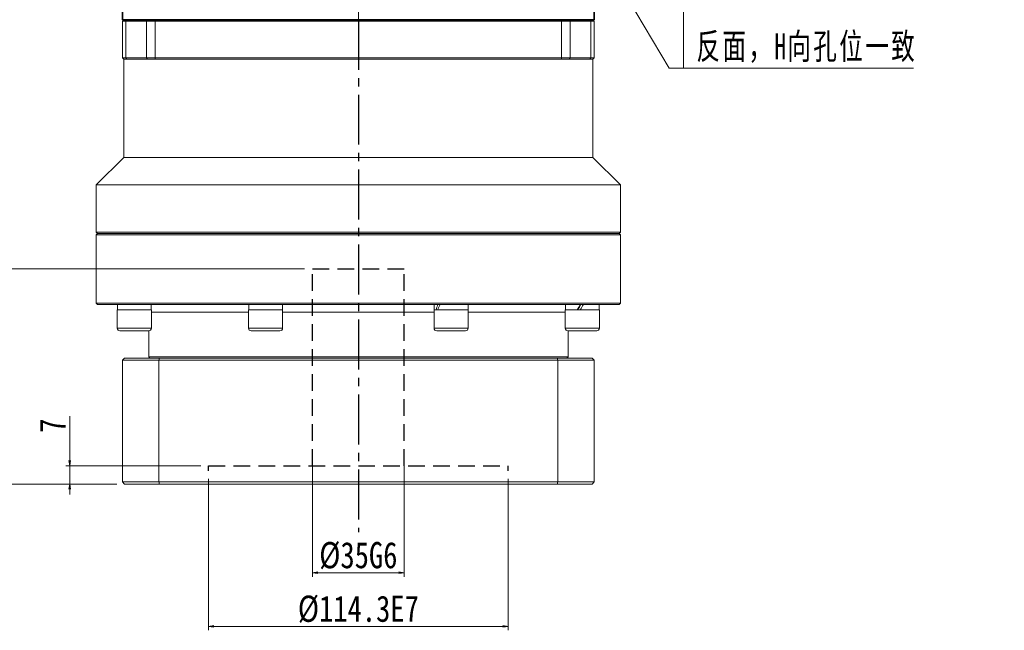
# Model space of a CAD drawing. Header units: millimetres. Extents: x 35 to 1262, y 38 to 897.
# Tile 3 of 5: x 245 to 621, y 334 to 567. Entities that reach past the tile are written whole.
import ezdxf

# ---------------------------------------------------------------- set-up
doc = ezdxf.new("R2010")
doc.units = ezdxf.units.MM
for name, pattern in [('CENTER2', [28.575, 19.05, -3.175, 3.175, -3.175]), ('DASHED2', [9.525, 6.35, -3.175]), ('点画线', [18, 12, -2, 2, -2])]:
    doc.linetypes.add(name, pattern=pattern)
doc.layers.add('3中心线层', color=1, linetype='CENTER2')
doc.layers.add('4虚线层', color=6, linetype='DASHED2')
for name, color, linetype, lineweight in [('中心线层', 1, '点画线', 18), ('尺寸线层', 3, 'Continuous', 18), ('粗实线层', 7, 'Continuous', 35)]:
    doc.layers.add(name, color=color, linetype=linetype, lineweight=lineweight)
doc.styles.add('宋体', font='SimSun.ttf', dxfattribs={"width": 0.8})
doc.styles.add('标准', font='SimSun.ttf', dxfattribs={"width": 0.667})
doc.dimstyles.new('A水平标注$0', dxfattribs={"dimtxt": 3.5, "dimasz": 2, "dimexe": 1.5, "dimexo": 3, "dimgap": 1.1, "dimtad": 1, "dimtoh": 1, "dimdec": 4, "dimdsep": 46, "dimtxsty": '宋体', "dimblk": 'OPEN', "dimcen": 3, "dimclrd": 3, "dimclre": 3, "dimclrt": 6, "dimadec": 0, "dimazin": 0, "dimtm": 1e-09, "dimtfac": 1, "dimtdec": 4, "dimtix": 1, "dimtmove": 0, "dimatfit": 3, "dimldrblk": 'OPEN', "dimfxl": 0, "dimlwd": 13, "dimlwe": 13, "dimarcsym": 0})

# ---------------------------------------------------------------- blocks, each defined once
blk = doc.blocks.new('*X5')
at = {"layer": '尺寸线层', "linetype": 'Continuous'}
blk.add_hatch(color=0, dxfattribs=at).paths.add_polyline_path([(-48.59, 72.53), (-42.47, 64.65), (-44.6, 63.39)], flags=0)
at = {"layer": '尺寸线层', "color": 0, "linetype": 'Continuous'}
blk.add_line((-48.59, 72.53), (-5.5, 0), dxfattribs=at)
at = {"layer": '尺寸线层', "color": 0}
for p, q in [((0, 22.01), (87.76, 22.01)), ((0, 0), (0, 22.01)), ((-5.5, 0), (0, 0)), ((0, 0), (87.76, 0))]:
    blk.add_line(p, q, dxfattribs=at)
at = {"layer": '尺寸线层', "color": 0, "insert": (4.95, 1.98), "char_height": 9.9, "width": 165.6254, "attachment_point": 7, "line_spacing_factor": 1.15057, "style": '标准'}
blk.add_mtext('\\T1.1;4-M14x20\\P反面，H向孔位一致', dxfattribs=at)
blk = doc.blocks.new('_Open')
at = {"color": 0, "linetype": 'ByBlock', "lineweight": -2}
for p, q in [((-1, 0.17), (0, 0)), ((-1, -0.17), (0, 0)), ((0, 0), (-1, 0))]:
    blk.add_line(p, q, dxfattribs=at)
blk = doc.blocks.new('*D41')
at = {"layer": 'Defpoints', "color": 0, "transparency": 16777216}
for p in [(317.49, 397.22), (264.51, 390.23), (285.44, 390.23)]:
    blk.add_point(p, dxfattribs=at)
at = {"layer": '尺寸线层', "color": 3, "lineweight": 13, "transparency": 16777216}
for p, q in [((264.51, 399.22), (264.51, 416.15)), ((314.49, 397.22), (263.01, 397.22)), ((264.51, 390.23), (264.51, 397.22)), ((282.44, 390.23), (263.01, 390.23)), ((264.51, 388.23), (264.51, 386.23))]:
    blk.add_line(p, q, dxfattribs=at)
at = {"layer": '尺寸线层', "color": 3, "lineweight": 13, "transparency": 16777216, "xscale": 2, "yscale": 2, "zscale": 2}
for p, rotation in [((264.51, 397.22), 270), ((264.51, 390.23), 90)]:
    blk.add_blockref('_Open', p, dxfattribs=dict(at, rotation=rotation))
at = {"layer": '尺寸线层', "color": 6, "transparency": 16777216, "insert": (258.01, 412.48), "char_height": 10, "attachment_point": 5, "rotation": 90, "style": '宋体', "bg_fill": 3, "box_fill_scale": 1.1, "bg_fill_color": 256, "bg_fill_true_color": 13158600, "bg_fill_transparency": 0}
blk.add_mtext('7', dxfattribs=at)
blk = doc.blocks.new('*D38')
at = {"layer": 'Defpoints', "color": 0, "transparency": 16777216}
for p in [(357.14, 472.22), (238.11, 390.23), (285.44, 390.23)]:
    blk.add_point(p, dxfattribs=at)
at = {"layer": '尺寸线层', "color": 3, "lineweight": 13, "transparency": 16777216}
for p, q in [((354.14, 472.22), (236.61, 472.22)), ((238.11, 470.22), (238.11, 392.23)), ((282.44, 390.23), (236.61, 390.23))]:
    blk.add_line(p, q, dxfattribs=at)
at = {"layer": '尺寸线层', "color": 3, "lineweight": 13, "transparency": 16777216, "xscale": 2, "yscale": 2, "zscale": 2}
for p, rotation in [((238.11, 472.22), 90), ((238.11, 390.23), 270)]:
    blk.add_blockref('_Open', p, dxfattribs=dict(at, rotation=rotation))
at = {"layer": '尺寸线层', "color": 6, "transparency": 16777216, "insert": (231.61, 427.8), "char_height": 10, "attachment_point": 5, "rotation": 90, "style": '宋体', "bg_fill": 3, "box_fill_scale": 1.1, "bg_fill_color": 256, "bg_fill_true_color": 13158600, "bg_fill_transparency": 0}
blk.add_mtext('82', dxfattribs=at)
blk = doc.blocks.new('*D39')
at = {"layer": 'Defpoints', "color": 0, "transparency": 16777216}
for p in [(317.49, 395.22), (431.79, 395.22), (431.79, 335.98)]:
    blk.add_point(p, dxfattribs=at)
at = {"layer": '尺寸线层', "color": 3, "lineweight": 13, "transparency": 16777216}
for p, q in [((317.49, 392.22), (317.49, 334.48)), ((431.79, 392.22), (431.79, 334.48)), ((319.49, 335.98), (429.79, 335.98))]:
    blk.add_line(p, q, dxfattribs=at)
at = {"layer": '尺寸线层', "color": 3, "lineweight": 13, "transparency": 16777216, "xscale": 2, "yscale": 2, "zscale": 2, "rotation": 180}
blk.add_blockref('_Open', (317.49, 335.98), dxfattribs=at)
at = {"layer": '尺寸线层', "color": 3, "lineweight": 13, "transparency": 16777216, "xscale": 2, "yscale": 2, "zscale": 2}
blk.add_blockref('_Open', (431.79, 335.98), dxfattribs=at)
at = {"layer": '尺寸线层', "color": 6, "transparency": 16777216, "insert": (374.64, 342.48), "char_height": 10, "attachment_point": 5, "style": '宋体', "bg_fill": 3, "box_fill_scale": 1.1, "bg_fill_color": 256, "bg_fill_true_color": 13158600, "bg_fill_transparency": 0}
blk.add_mtext('{%%c114.3}{}{E7}', dxfattribs=at)
blk = doc.blocks.new('*D40')
at = {"layer": 'Defpoints', "color": 0, "transparency": 16777216}
for p in [(357.14, 400.22), (392.14, 400.22), (392.14, 356.41)]:
    blk.add_point(p, dxfattribs=at)
at = {"layer": '尺寸线层', "color": 3, "lineweight": 13, "transparency": 16777216}
for p, q in [((357.14, 397.22), (357.14, 354.91)), ((392.14, 397.22), (392.14, 354.91)), ((359.14, 356.41), (390.14, 356.41))]:
    blk.add_line(p, q, dxfattribs=at)
at = {"layer": '尺寸线层', "color": 3, "lineweight": 13, "transparency": 16777216, "xscale": 2, "yscale": 2, "zscale": 2, "rotation": 180}
blk.add_blockref('_Open', (357.14, 356.41), dxfattribs=at)
at = {"layer": '尺寸线层', "color": 3, "lineweight": 13, "transparency": 16777216, "xscale": 2, "yscale": 2, "zscale": 2}
blk.add_blockref('_Open', (392.14, 356.41), dxfattribs=at)
at = {"layer": '尺寸线层', "color": 6, "transparency": 16777216, "insert": (374.64, 362.91), "char_height": 10, "attachment_point": 5, "style": '宋体', "bg_fill": 3, "box_fill_scale": 1.1, "bg_fill_color": 256, "bg_fill_true_color": 13158600, "bg_fill_transparency": 0}
blk.add_mtext('{%%c35}{}{G6}', dxfattribs=at)

msp = doc.modelspace()

# ---------------------------------------------------------------- linework, layer by layer
at = {"color": 7, "linetype": 'Continuous', "lineweight": 15}
for p, q in [((284.63688, 566.72562), (285.13688, 567.22562)), ((284.63688, 566.72562), (285.94123, 566.72562)), ((284.63688, 566.72562), (284.63688, 552.72562)), ((286.31079, 567.22562), (285.13688, 567.22562)), ((285.94123, 566.72562), (286.31079, 567.22562)), ((285.94123, 566.72562), (293.8094, 566.72562)), ((285.94123, 552.72562), (285.94123, 566.72562)), ((294.14618, 567.22562), (286.31079, 567.22562)), ((293.8094, 566.72562), (294.14618, 567.22562)), ((293.8094, 566.72562), (297.17721, 566.72562)), ((293.8094, 566.72562), (293.8094, 552.72562)), ((297.17721, 567.22562), (294.14618, 567.22562)), ((297.17721, 566.72562), (297.17721, 567.22562)), ((452.09655, 567.22562), (297.17721, 567.22562)), ((297.17721, 566.72562), (452.09655, 566.72562)), ((297.17721, 552.72562), (297.17721, 566.72562)), ((455.12758, 567.22562), (452.09655, 567.22562)), ((452.09655, 566.72562), (452.09655, 567.22562)), ((452.09655, 566.72562), (455.46436, 566.72562)), ((452.09655, 566.72562), (452.09655, 552.72562)), ((455.46436, 566.72562), (455.12758, 567.22562)), ((462.96296, 567.22562), (455.12758, 567.22562)), ((455.46436, 552.72562), (455.46436, 566.72562)), ((455.46436, 566.72562), (463.33254, 566.72562)), ((463.33254, 566.72562), (462.96296, 567.22562)), ((464.13688, 567.22562), (462.96296, 567.22562)), ((463.33254, 566.72562), (463.33254, 552.72562)), ((463.33254, 566.72562), (464.63688, 566.72562)), ((464.13688, 567.22562), (464.63688, 566.72562)), ((464.63688, 552.72562), (464.63688, 566.72562)), ((285.94123, 552.72562), (284.63688, 552.72562)), ((285.13688, 552.22562), (284.63688, 552.72562)), ((285.13688, 514.72562), (285.13688, 552.22562)), ((285.13688, 552.22562), (286.31079, 552.22562)), ((293.8094, 552.72562), (285.94123, 552.72562)), ((286.31079, 552.22562), (285.94123, 552.72562)), ((286.31079, 552.22562), (294.14618, 552.22562)), ((297.17721, 552.72562), (293.8094, 552.72562)), ((294.14618, 552.22562), (293.8094, 552.72562)), ((294.14618, 552.22562), (297.17721, 552.22562)), ((452.09655, 552.72562), (297.17721, 552.72562)), ((297.17721, 552.22562), (297.17721, 552.72562)), ((297.17721, 552.22562), (374.63688, 552.22562)), ((374.63688, 552.22562), (452.09655, 552.22562)), ((455.46436, 552.72562), (452.09655, 552.72562)), ((452.09655, 552.22562), (452.09655, 552.72562)), ((452.09655, 552.22562), (455.12758, 552.22562)), ((455.12758, 552.22562), (455.46436, 552.72562)), ((455.12758, 552.22562), (462.96296, 552.22562)), ((463.33254, 552.72562), (455.46436, 552.72562)), ((462.96296, 552.22562), (463.33254, 552.72562)), ((462.96296, 552.22562), (464.13688, 552.22562)), ((464.63688, 552.72562), (463.33254, 552.72562)), ((464.63688, 552.72562), (464.13688, 552.22562)), ((464.13688, 552.22562), (464.13688, 514.72562)), ((274.63688, 504.22562), (285.13688, 514.72562)), ((464.13688, 514.72562), (285.13688, 514.72562)), ((464.13688, 514.72562), (474.63688, 504.22562)), ((274.63688, 486.22562), (274.63688, 504.22562)), ((474.63688, 504.22562), (274.63688, 504.22562)), ((474.63688, 504.22562), (474.63688, 486.22562)), ((275.13688, 485.72562), (274.63688, 486.22562)), ((374.63688, 486.22562), (274.63688, 486.22562)), ((274.63688, 485.22562), (275.13688, 485.72562)), ((274.63688, 459.22561), (274.63688, 485.22562)), ((274.63688, 485.22562), (374.63688, 485.22562)), ((374.63688, 485.72562), (275.13688, 485.72562)), ((474.63688, 486.22562), (374.63688, 486.22562)), ((474.13688, 485.72562), (374.63688, 485.72562)), ((374.63688, 485.22562), (474.63688, 485.22562)), ((474.63688, 486.22562), (474.13688, 485.72562)), ((474.13688, 485.72562), (474.63688, 485.22562)), ((474.63688, 485.22562), (474.63688, 459.22561)), ((275.13688, 458.72561), (274.63688, 459.22561)), ((474.63688, 459.22561), (274.63688, 459.22561)), ((275.13688, 458.72561), (474.13688, 458.72561)), ((282.73802, 456.62562), (282.73802, 458.72561)), ((295.61803, 458.72561), (295.61803, 456.62562)), ((345.67866, 458.72561), (345.67866, 456.62562)), ((403.5951, 456.62562), (403.5951, 458.72561)), ((416.4751, 458.72561), (416.4751, 456.62562)), ((453.65574, 456.62562), (453.65574, 458.72561)), ((466.53574, 458.72561), (466.53574, 456.62562)), ((474.63688, 459.22561), (474.13688, 458.72561)), ((282.67802, 449.62562), (282.67802, 456.62562)), ((290.86035, 456.62562), (282.67802, 456.62562)), ((295.67803, 456.62562), (290.86035, 456.62562)), ((295.67803, 456.62562), (295.67803, 449.62562)), ((332.73866, 449.62562), (332.73866, 456.62562)), ((344.86783, 456.62562), (332.73866, 456.62562)), ((332.79866, 456.62562), (332.79866, 457.99943)), ((345.73866, 456.62562), (344.86783, 456.62562)), ((345.73866, 456.62562), (345.73866, 449.62562)), ((403.5351, 449.62562), (403.5351, 456.62562)), ((416.5351, 456.62562), (403.5351, 456.62562)), ((416.5351, 456.62562), (416.5351, 449.62562)), ((453.59574, 449.62562), (453.59574, 456.62562)), ((466.59574, 456.62562), (453.59574, 456.62562)), ((466.59574, 456.62562), (466.59574, 449.62562)), ((283.67803, 448.62561), (290.60153, 448.62561)), ((290.60153, 448.62561), (294.67802, 448.62561)), ((294.63688, 438.72562), (294.63688, 448.62561)), ((333.73866, 448.62561), (344.0018, 448.62561)), ((344.0018, 448.62561), (344.73866, 448.62561)), ((404.5351, 448.62561), (415.5351, 448.62561)), ((454.59574, 448.62561), (465.59574, 448.62561)), ((454.63688, 448.62561), (454.63688, 438.72562)), ((284.63688, 437.42562), (285.43688, 438.22562)), ((284.63688, 437.42562), (298.54319, 437.42562)), ((284.63688, 391.02562), (284.63688, 437.42562)), ((298.8223, 438.22562), (285.43688, 438.22562)), ((295.13688, 438.22562), (294.63688, 438.72562)), ((454.63688, 438.72562), (294.63688, 438.72562)), ((298.54319, 437.42562), (298.8223, 438.22562)), ((298.54319, 437.42562), (298.54319, 391.02562)), ((298.54319, 437.42562), (450.73057, 437.42562)), ((450.45146, 438.22562), (298.8223, 438.22562)), ((450.73057, 437.42562), (450.45146, 438.22562)), ((463.83688, 438.22562), (450.45146, 438.22562)), ((450.73057, 391.02562), (450.73057, 437.42562)), ((450.73057, 437.42562), (464.63688, 437.42562)), ((454.63688, 438.72562), (454.13688, 438.22562)), ((463.83688, 438.22562), (464.63688, 437.42562)), ((464.63688, 437.42562), (464.63688, 391.02562)), ((298.54319, 391.02562), (284.63688, 391.02562)), ((284.63688, 391.02562), (285.43688, 390.22561)), ((450.73057, 391.02562), (298.54319, 391.02562)), ((298.8223, 390.22561), (298.54319, 391.02562)), ((450.45146, 390.22561), (450.73057, 391.02562)), ((464.63688, 391.02562), (450.73057, 391.02562)), ((463.83688, 390.22561), (464.63688, 391.02562)), ((285.43688, 390.22561), (298.8223, 390.22561)), ((298.8223, 390.22561), (450.45146, 390.22561)), ((450.45146, 390.22561), (463.83688, 390.22561))]:
    msp.add_line(p, q, dxfattribs=at)
at = {"color": 8, "linetype": 'Continuous', "lineweight": 15}
for p, q in [((295.67803, 455.72561), (332.73866, 455.72561)), ((345.73866, 455.72561), (403.5351, 455.72561)), ((416.5351, 455.72561), (453.59574, 455.72561)), ((290.86035, 449.62562), (282.67802, 449.62562)), ((295.67803, 449.62562), (290.86035, 449.62562)), ((344.86783, 449.62562), (332.73866, 449.62562)), ((345.73866, 449.62562), (344.86783, 449.62562)), ((416.5351, 449.62562), (403.5351, 449.62562)), ((466.59574, 449.62562), (453.59574, 449.62562))]:
    msp.add_line(p, q, dxfattribs=at)
at = {"color": 7, "linetype": 'Continuous', "lineweight": 15}
for centre, start, end in [((283.67802, 449.62562), 180, 270), ((294.67802, 449.62562), 270, 0), ((333.73866, 449.62562), 180, 270), ((344.73866, 449.62562), 270, 0), ((404.5351, 449.62562), 180, 270), ((415.5351, 449.62562), 270, 0), ((454.59574, 449.62562), 180, 270), ((465.59574, 449.62562), 270, 0)]:
    msp.add_arc(centre, 1, start, end, dxfattribs=at)
at = {"color": 7, "linetype": 'Continuous', "lineweight": 15, "extrusion": (0, 0, -1)}
for centre, major_axis, ratio, start_param, end_param in [((339.23866, 456.62562), (-1.17441, 11.13439), 0.568689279, 4.895776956, 4.961696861), ((410.0351, 458.72562), (4.75706, 10.99516), 0.394806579, 4.353811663, 4.543208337), ((410.0351, 456.62562), (4.75706, 10.99516), 0.394806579, 4.543208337, 4.732605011), ((460.09574, 458.72562), (6.41233, 11.14913), 0.053483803, 4.492241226, 4.6816379), ((460.09574, 458.72562), (4.32136, 7.51355), 0.053483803, 4.398507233, 4.6816379), ((460.09574, 456.62562), (6.41233, 11.14913), 0.053483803, 4.6816379, 4.871034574)]:
    msp.add_ellipse(centre, major_axis=major_axis, ratio=ratio, start_param=start_param, end_param=end_param, dxfattribs=at)
at = {"layer": '4虚线层'}
for p, q in [((357.13688, 472.22427), (392.13688, 472.22427)), ((357.13688, 397.22427), (357.13688, 472.22427)), ((392.13688, 397.22427), (392.13688, 472.22427)), ((317.48688, 397.22427), (431.78688, 397.22427)), ((317.48688, 395.22427), (317.48688, 397.22427)), ((431.78688, 395.22427), (431.78688, 397.22427))]:
    msp.add_line(p, q, dxfattribs=at)
at = {"layer": '中心线层'}
msp.add_line((374.63688, 567.22562), (374.63688, 794.22562), dxfattribs=at)
at = {"layer": '粗实线层'}
for p, q in [((284.63688, 567.22562), (284.63688, 591.22562)), ((464.63688, 567.22562), (464.63688, 591.22562)), ((284.63688, 567.22562), (464.63688, 567.22562)), ((284.63688, 567.22562), (464.63688, 567.22562))]:
    msp.add_line(p, q, dxfattribs=at)

# ---------------------------------------------------------------- block references
at = {"layer": '尺寸线层'}
msp.add_blockref('*X5', (498.67608, 548.74578), dxfattribs=at)

# ---------------------------------------------------------------- next in the draw order: dimensions: what is measured, and where the dimension line sits
dim = msp.add_linear_dim(base=(264.51434, 390.22561), p1=(317.48688, 397.22427), p2=(285.43688, 390.22561), angle=90, dimstyle='A水平标注$0', override={"dimtxt": 10, "dimgap": 1.5, "dimtad": 1, "dimtoh": 0, "dimdec": 1, "dimlfac": 1, "dimpost": '<>', "dimblk": 'Open', "dimse1": 0, "dimse2": 0, "dimsd1": 0, "dimsd2": 0, "dimtofl": 1, "dimtvp": 0.1, "dimtfill": 1, "dimtfillclr": 256}, dxfattribs=at)
dim.commit()
dim.dimension.update_dxf_attribs({"geometry": '*D41', "text_midpoint": (264.51434, 412.48154), "dimtype": 160})

# ---------------------------------------------------------------- next in the draw order: dimensions: what is measured, and where the dimension line sits
dim = msp.add_linear_dim(base=(238.10885, 390.22561), p1=(357.13688, 472.22427), p2=(285.43688, 390.22561), angle=90, dimstyle='A水平标注$0', override={"dimtxt": 10, "dimgap": 1.5, "dimdec": 1, "dimpost": '<>', "dimblk": 'Open', "dimtvp": 0.1, "dimtfill": 1, "dimtfillclr": 256}, dxfattribs=at)
dim.commit()
dim.dimension.update_dxf_attribs({"geometry": '*D38', "text_midpoint": (238.10885, 427.79635), "dimtype": 160})

# ---------------------------------------------------------------- next in the draw order: dimensions: what is measured, and where the dimension line sits
dim = msp.add_linear_dim(base=(431.78688, 335.9787), p1=(317.48688, 395.22427), p2=(431.78688, 395.22427), text='{%%c<>}{}{E7}', dimstyle='A水平标注$0', override={"dimtxt": 10, "dimgap": 1.5, "dimblk": 'Open', "dimtfill": 1, "dimtfillclr": 256}, dxfattribs=at)
dim.commit()
dim.dimension.update_dxf_attribs({"geometry": '*D39', "text_midpoint": (374.63688, 335.9787), "dimtype": 160})

# ---------------------------------------------------------------- next in the draw order: dimensions: what is measured, and where the dimension line sits
dim = msp.add_linear_dim(base=(392.13688, 356.40571), p1=(357.13688, 400.22427), p2=(392.13688, 400.22427), text='{%%c<>}{}{G6}', dimstyle='A水平标注$0', override={"dimtxt": 10, "dimgap": 1.5}, dxfattribs=at)
dim.commit()
dim.dimension.update_dxf_attribs({"geometry": '*D40', "text_midpoint": (374.63688, 356.40571), "dimtype": 160})

# ---------------------------------------------------------------- next in the draw order: linework, layer by layer
at = {"layer": '3中心线层'}
msp.add_line((374.63688, 567.22562), (374.63688, 371.91033), dxfattribs=at)

doc.saveas('drawing.dxf')
